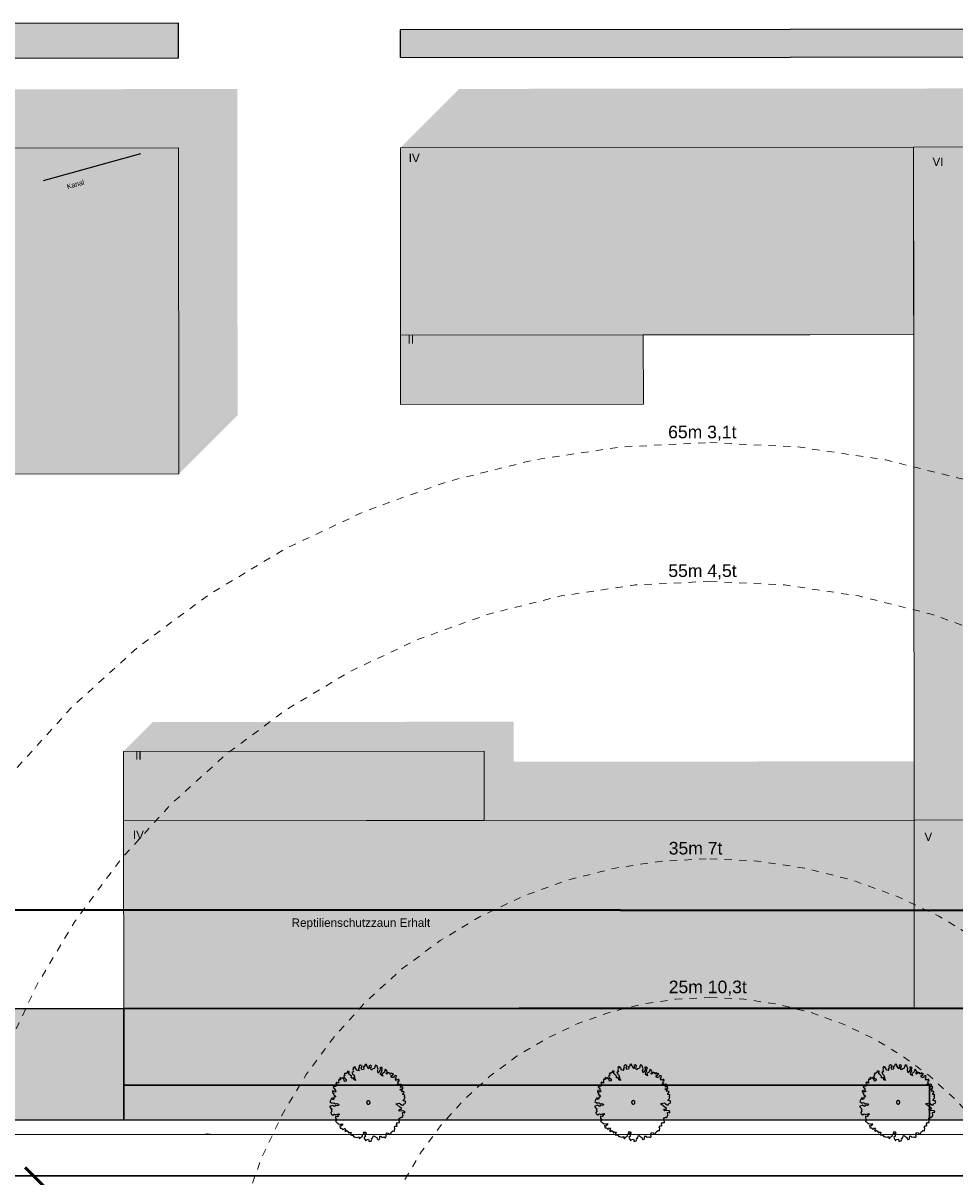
# Model space of a CAD drawing. Header units: metres. Extents: x -5203299 to 2078834, y 245743 to 5816291.
# Tile 235 of 256: x 366486 to 366553, y 5814224 to 5814307. Entities that reach past the tile are written whole.
import ezdxf

# ---------------------------------------------------------------- set-up
doc = ezdxf.new("R2010")
doc.units = ezdxf.units.M
doc.header["$LTSCALE"] = 0.5
doc.linetypes.add('Linienart-1', pattern=[2.116328, 1.058164, -1.058164])
doc.layers.get('0').update_dxf_attribs({"lineweight": 25})
for name, color, linetype, lineweight in [('01.01_Text-Beschriftung Geschosse', 7, 'Continuous', 25), ('02.00_Gebäude-Dachlinien Neubau etc', 7, 'Continuous', 9), ('02.02_Nutzung. Gebäude-Gewerbe Neubau', 7, 'Continuous', 9), ('02.02_Nutzung. Gebäude-Quartiersgarage. Nahversorger im EG', 7, 'Continuous', 9), ('2D-Schatten', 7, 'Continuous', 5), ('30 -39 Baustelle- Fläche', 7, 'Continuous', 15), ('99.02_Vermesserplan-Regenwasserleitung', 7, 'Continuous', 18), ('99.04_Erschließung_VP-S-Borde-Kantenstein', 7, 'Continuous', 25), ('Keine', 7, 'Continuous', 9)]:
    doc.layers.add(name, color=color, linetype=linetype, lineweight=lineweight)
for name, color, linetype, lineweight, true_color in [('70 -76 Bemaßung- 2 Allgemein', 7, 'Continuous', 5, 0x6666cc), ('99.04_Erschließung_VP-S-Farben-Fahrbahn-Betonsteinpflaster', 7, 'Continuous', 25, 0xbababa), ('99.04_Erschließung_VP-S-Farben-Gehweg-Betonsteinpflaster', 7, 'Continuous', 25, 0xffd6a8), ('99.04_Erschließung_VP-S-Farben-Mulde', 7, 'Continuous', 25, 0xa8ffff), ('99.04_Gleisplanung VP 02_23-EB-1236R-A-FAHRKANTE', 150, 'Continuous', 35, 0x007fff), ('S-Baum', 7, 'Continuous', 25, 0x4c994c)]:
    doc.layers.add(name, color=color, linetype=linetype, lineweight=lineweight, true_color=true_color)
doc.styles.add('Arial', font='arial.ttf')
doc.dimstyles.new('k+k_klein', dxfattribs={"dimtxt": 1.208264, "dimasz": 0.5302, "dimexe": 0.5, "dimexo": 1.5, "dimgap": 0.05, "dimtad": 1, "dimdec": 3, "dimtxsty": 'Arial', "dimblk": 'VW_SLASH-2', "dimblk1": 'VW_SLASH-2', "dimblk2": 'VW_SLASH-2', "dimcen": 0, "dimdle": 0.25, "dimadec": 3, "dimazin": 0, "dimtfac": 0.75, "dimtdec": 3, "dimtix": 1, "dimtmove": 0, "dimatfit": 0, "dimldrblk": 'VW_FILLEDARROW', "dimfxl": 1, "dimfxlon": 1, "dimfrac": 2, "dimtolj": 1, "dimarcsym": 0})

# ---------------------------------------------------------------- blocks, each defined once
blk = doc.blocks.new('Gruppe-397')
at = {"layer": 'S-Baum', "flags": 128}
blk.add_lwpolyline([(-60.005, 23.762), (-60.072, 23.764), (-60.151, 23.787), (-60.149, 23.835), (-60.059, 23.919), (-60.015, 24.034), (-60.062, 24.055), (-60.061, 24.103), (-60.022, 24.162), (-60.096, 24.223), (-60.176, 24.215), (-60.163, 24.254), (-60.092, 24.359), (-60.081, 24.427), (-60.168, 24.449), (-60.265, 24.424), (-60.205, 24.53), (-60.349, 24.543), (-60.357, 24.623), (-60.258, 24.639), (-60.181, 24.637), (-60.186, 24.744), (-60.166, 24.772), (-60.253, 24.795), (-60.333, 24.749), (-60.331, 24.826), (-60.249, 24.902), (-60.326, 24.964), (-60.406, 24.947), (-60.482, 24.949), (-60.582, 24.942), (-60.559, 25.012), (-60.479, 25.046), (-60.556, 25.119), (-60.485, 25.204), (-60.416, 25.23), (-60.472, 25.26), (-60.469, 25.328), (-60.559, 25.283), (-60.648, 25.238), (-60.716, 25.328), (-60.635, 25.365), (-60.702, 25.395), (-60.659, 25.482), (-60.637, 25.569), (-60.724, 25.591), (-60.805, 25.526), (-60.847, 25.448), (-60.935, 25.451), (-61.041, 25.495), (-60.961, 25.532), (-61.037, 25.613), (-60.918, 25.609), (-60.887, 25.685), (-60.827, 25.702), (-60.934, 25.737), (-61.004, 25.768), (-61.062, 25.71), (-61.122, 25.704), (-61.091, 25.779), (-61.187, 25.794), (-61.246, 25.796), (-61.288, 25.738), (-61.337, 25.691), (-61.395, 25.741), (-61.334, 25.799), (-61.292, 25.857), (-61.357, 25.955), (-61.441, 26.046), (-61.474, 26.007), (-61.499, 25.853), (-61.589, 25.776), (-61.679, 25.723), (-61.625, 25.554), (-61.777, 25.667), (-61.744, 25.813), (-61.672, 25.918), (-61.724, 26.047), (-61.646, 26.112), (-61.731, 26.183), (-61.819, 26.186), (-61.803, 26.069), (-61.827, 25.951), (-61.948, 25.78), (-62.002, 25.957), (-61.959, 26.055), (-62.031, 26.261), (-62.018, 26.309), (-62.136, 26.344), (-62.196, 26.238), (-62.22, 26.112), (-62.329, 26.076), (-62.431, 25.992), (-62.487, 26.093), (-62.43, 26.275), (-62.515, 26.357), (-62.616, 26.301), (-62.571, 26.203), (-62.623, 26.077), (-62.726, 26.225), (-62.791, 26.298), (-62.761, 26.365), (-62.827, 26.427), (-62.906, 26.35), (-62.92, 26.263), (-63.038, 26.207), (-62.953, 26.125), (-63.035, 26.032), (-63.132, 26.007), (-63.174, 26.161), (-63.178, 26.164), (-63.104, 26.258), (-63.228, 26.35), (-63.317, 26.316), (-63.332, 26.209), (-63.324, 26.121), (-63.396, 26.072), (-63.327, 26.022), (-63.381, 25.945), (-63.504, 25.98), (-63.559, 26.109), (-63.637, 26.14), (-63.595, 26.218), (-63.711, 26.21), (-63.764, 26.164), (-63.747, 26.065), (-63.77, 25.978), (-63.722, 25.88), (-63.775, 25.834), (-63.852, 25.825), (-63.799, 25.715), (-63.695, 25.616), (-63.649, 25.467), (-63.645, 25.34), (-63.569, 25.23), (-63.695, 25.282), (-63.729, 25.45), (-63.81, 25.393), (-63.924, 25.457), (-63.853, 25.522), (-63.985, 25.662), (-64.118, 25.746), (-64.017, 25.87), (-64.171, 25.923), (-64.194, 25.828), (-64.296, 25.732), (-64.351, 25.782), (-64.406, 25.677), (-64.337, 25.618), (-64.438, 25.562), (-64.383, 25.424), (-64.251, 25.321), (-64.264, 25.194), (-64.372, 25.178), (-64.399, 25.286), (-64.51, 25.448), (-64.572, 25.38), (-64.657, 25.442), (-64.706, 25.424), (-64.671, 25.295), (-64.73, 25.289), (-64.797, 25.319), (-64.799, 25.252), (-64.802, 25.172), (-64.843, 25.137), (-64.758, 25.066), (-64.886, 25.051), (-64.951, 25.121), (-65.003, 25.015), (-64.956, 24.974), (-64.949, 24.846), (-65.09, 24.792), (-65.076, 24.862), (-65.146, 24.881), (-65.188, 24.738), (-65.121, 24.697), (-65.037, 24.586), (-65.098, 24.54), (-65.012, 24.486), (-65.023, 24.41), (-65.142, 24.414), (-65.186, 24.523), (-65.248, 24.466), (-65.239, 24.378), (-65.154, 24.316), (-65.185, 24.229), (-65.1, 24.158), (-65.016, 24.048), (-65.043, 24.06), (-65.144, 24.033), (-65.148, 23.897), (-65.229, 23.86), (-65.207, 23.927), (-65.273, 23.977), (-65.313, 23.951), (-65.438, 23.711), (-65.313, 23.62), (-65.178, 23.604), (-65.118, 23.633), (-65.064, 23.552), (-64.944, 23.576), (-64.849, 23.536), (-64.792, 23.463), (-64.901, 23.419), (-65.016, 23.451), (-65.099, 23.358), (-65.157, 23.399), (-65.243, 23.442), (-65.45, 23.358), (-65.357, 23.259), (-65.272, 23.177), (-65.331, 23.111), (-65.276, 23.041), (-65.357, 22.928), (-65.332, 22.828), (-65.218, 22.745), (-65.108, 22.82), (-65.003, 22.769), (-64.882, 22.813), (-64.794, 22.838), (-64.747, 22.78), (-64.885, 22.717), (-64.828, 22.655), (-64.9, 22.627), (-65.024, 22.651), (-65.028, 22.515), (-64.937, 22.376), (-65.035, 22.3), (-64.95, 22.238), (-64.875, 22.199), (-64.838, 22.098), (-64.778, 22.125), (-64.652, 22.103), (-64.584, 22.09), (-64.555, 22.117), (-64.489, 22.058), (-64.64, 21.944), (-64.726, 21.987), (-64.681, 21.81), (-64.565, 21.806), (-64.52, 21.717), (-64.412, 21.742), (-64.378, 21.808), (-64.294, 21.718), (-64.365, 21.624), (-64.365, 21.613), (-64.291, 21.554), (-64.22, 21.628), (-64.104, 21.547), (-64.118, 21.488), (-64.06, 21.438), (-64.03, 21.494), (-63.902, 21.501), (-63.956, 21.316), (-63.86, 21.313), (-63.761, 21.309), (-63.744, 21.252), (-63.706, 21.191), (-63.658, 21.178), (-63.504, 21.145), (-63.485, 21.116), (-63.464, 21.135), (-63.355, 21.188), (-63.331, 21.08), (-63.293, 21.03), (-63.23, 21.136), (-63.079, 21.23), (-63.076, 21.326), (-62.964, 21.449), (-63.033, 21.519), (-62.874, 21.514), (-62.8, 21.444), (-62.939, 21.349), (-62.881, 21.311), (-62.885, 21.192), (-62.974, 21.155), (-62.96, 21.059), (-62.922, 21.018), (-62.847, 20.888), (-62.785, 20.973), (-62.64, 21.008), (-62.606, 20.84), (-62.449, 20.866), (-62.405, 20.992), (-62.423, 21.06), (-62.334, 21.097), (-62.309, 21.24), (-62.24, 21.258), (-62.182, 21.216), (-62.05, 21.124), (-62.022, 21.027), (-61.956, 20.965), (-61.876, 20.994), (-61.845, 21.08), (-61.831, 21.235), (-61.752, 21.221), (-61.667, 21.131), (-61.53, 21.177), (-61.433, 21.114), (-61.371, 21.2), (-61.385, 21.367), (-61.344, 21.473), (-61.226, 21.45), (-61.153, 21.348), (-61.052, 21.404), (-60.98, 21.549), (-60.87, 21.613), (-60.772, 21.59), (-60.745, 21.804), (-60.784, 21.814), (-60.751, 21.96), (-60.691, 21.958), (-60.615, 21.947), (-60.594, 21.974), (-60.594, 21.983), (-60.627, 22.091), (-60.555, 22.208), (-60.519, 22.195), (-60.42, 22.203), (-60.418, 22.262), (-60.462, 22.36), (-60.448, 22.535), (-60.417, 22.534), (-60.347, 22.58), (-60.3, 22.57), (-60.22, 22.595), (-60.159, 22.72), (-60.2, 22.909), (-60.091, 22.953), (-60.034, 22.903), (-60.031, 22.991), (-60.097, 23.032), (-60.275, 23.058), (-60.411, 23.032), (-60.457, 23.093), (-60.416, 23.151), (-60.279, 23.166), (-60.268, 23.242), (-60.39, 23.314), (-60.619, 23.5), (-60.676, 23.57), (-60.411, 23.617), (-60.335, 23.538), (-60.229, 23.475), (-60.113, 23.483), (-60.12, 23.54), (-60.12, 23.54), (-60.002, 23.584), (-59.951, 23.681)], close=True, dxfattribs=at)
at = {"layer": 'S-Baum'}
blk.add_rational_spline([(-62.693, 23.531), (-62.931, 23.595), (-62.867, 23.833), (-62.63, 23.769), (-62.392, 23.705), (-62.455, 23.467), (-62.693, 23.531)], [1, 0.333333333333, 0.333333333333, 1, 0.333333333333, 0.333333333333, 1], degree=3, knots=[0, 0, 0, 0, 0.5, 0.5, 0.5, 1, 1, 1, 1], dxfattribs=at)
blk = doc.blocks.new('Gruppe-398')
at = {"layer": 'S-Baum', "flags": 128}
blk.add_lwpolyline([(-79.105, 23.746), (-79.172, 23.748), (-79.251, 23.771), (-79.249, 23.819), (-79.159, 23.903), (-79.115, 24.018), (-79.162, 24.039), (-79.161, 24.087), (-79.122, 24.145), (-79.196, 24.207), (-79.276, 24.199), (-79.263, 24.238), (-79.192, 24.343), (-79.181, 24.411), (-79.268, 24.433), (-79.365, 24.408), (-79.305, 24.514), (-79.449, 24.527), (-79.457, 24.607), (-79.358, 24.623), (-79.281, 24.621), (-79.286, 24.728), (-79.266, 24.756), (-79.353, 24.779), (-79.433, 24.733), (-79.431, 24.809), (-79.349, 24.886), (-79.426, 24.948), (-79.506, 24.931), (-79.582, 24.933), (-79.682, 24.926), (-79.659, 24.995), (-79.579, 25.03), (-79.656, 25.103), (-79.585, 25.188), (-79.516, 25.214), (-79.572, 25.244), (-79.569, 25.312), (-79.659, 25.267), (-79.748, 25.222), (-79.816, 25.312), (-79.735, 25.349), (-79.802, 25.379), (-79.759, 25.466), (-79.737, 25.553), (-79.824, 25.575), (-79.905, 25.51), (-79.947, 25.432), (-80.035, 25.435), (-80.141, 25.479), (-80.061, 25.516), (-80.137, 25.597), (-80.018, 25.593), (-79.987, 25.669), (-79.927, 25.686), (-80.034, 25.721), (-80.104, 25.752), (-80.162, 25.694), (-80.222, 25.688), (-80.191, 25.763), (-80.287, 25.778), (-80.346, 25.78), (-80.388, 25.722), (-80.437, 25.675), (-80.495, 25.725), (-80.434, 25.783), (-80.392, 25.841), (-80.457, 25.939), (-80.541, 26.03), (-80.574, 25.991), (-80.599, 25.836), (-80.689, 25.76), (-80.779, 25.707), (-80.725, 25.538), (-80.877, 25.651), (-80.844, 25.797), (-80.772, 25.902), (-80.824, 26.031), (-80.746, 26.096), (-80.831, 26.167), (-80.919, 26.17), (-80.903, 26.053), (-80.927, 25.935), (-81.048, 25.764), (-81.102, 25.941), (-81.059, 26.039), (-81.131, 26.245), (-81.118, 26.293), (-81.236, 26.328), (-81.296, 26.222), (-81.32, 26.096), (-81.429, 26.06), (-81.531, 25.976), (-81.587, 26.077), (-81.53, 26.258), (-81.615, 26.341), (-81.716, 26.285), (-81.671, 26.187), (-81.723, 26.061), (-81.826, 26.209), (-81.891, 26.282), (-81.861, 26.349), (-81.927, 26.411), (-82.006, 26.334), (-82.02, 26.247), (-82.138, 26.191), (-82.053, 26.109), (-82.135, 26.016), (-82.232, 25.991), (-82.274, 26.145), (-82.278, 26.148), (-82.204, 26.242), (-82.328, 26.334), (-82.417, 26.3), (-82.432, 26.193), (-82.424, 26.105), (-82.496, 26.056), (-82.427, 26.006), (-82.481, 25.929), (-82.604, 25.964), (-82.659, 26.093), (-82.737, 26.124), (-82.695, 26.202), (-82.811, 26.194), (-82.864, 26.148), (-82.847, 26.049), (-82.87, 25.962), (-82.822, 25.864), (-82.875, 25.817), (-82.952, 25.809), (-82.899, 25.699), (-82.795, 25.6), (-82.749, 25.451), (-82.745, 25.324), (-82.669, 25.214), (-82.795, 25.266), (-82.829, 25.434), (-82.91, 25.377), (-83.024, 25.441), (-82.953, 25.506), (-83.085, 25.646), (-83.218, 25.73), (-83.117, 25.854), (-83.271, 25.907), (-83.294, 25.812), (-83.396, 25.716), (-83.451, 25.766), (-83.506, 25.661), (-83.437, 25.602), (-83.538, 25.546), (-83.483, 25.408), (-83.351, 25.305), (-83.364, 25.178), (-83.472, 25.162), (-83.499, 25.27), (-83.61, 25.432), (-83.672, 25.364), (-83.757, 25.426), (-83.806, 25.408), (-83.771, 25.279), (-83.83, 25.273), (-83.897, 25.303), (-83.899, 25.235), (-83.902, 25.156), (-83.943, 25.121), (-83.858, 25.05), (-83.986, 25.035), (-84.051, 25.105), (-84.103, 24.999), (-84.056, 24.958), (-84.049, 24.83), (-84.19, 24.776), (-84.176, 24.846), (-84.246, 24.865), (-84.288, 24.722), (-84.221, 24.681), (-84.137, 24.57), (-84.198, 24.524), (-84.112, 24.47), (-84.123, 24.394), (-84.242, 24.398), (-84.286, 24.507), (-84.348, 24.45), (-84.339, 24.362), (-84.254, 24.3), (-84.285, 24.213), (-84.2, 24.142), (-84.116, 24.032), (-84.143, 24.044), (-84.244, 24.016), (-84.248, 23.881), (-84.329, 23.844), (-84.307, 23.911), (-84.373, 23.961), (-84.413, 23.935), (-84.538, 23.695), (-84.413, 23.604), (-84.278, 23.588), (-84.218, 23.617), (-84.164, 23.536), (-84.044, 23.56), (-83.949, 23.52), (-83.892, 23.447), (-84.001, 23.403), (-84.116, 23.435), (-84.199, 23.342), (-84.257, 23.383), (-84.343, 23.426), (-84.55, 23.342), (-84.457, 23.243), (-84.372, 23.161), (-84.431, 23.095), (-84.376, 23.025), (-84.457, 22.912), (-84.432, 22.812), (-84.318, 22.729), (-84.208, 22.804), (-84.103, 22.753), (-83.982, 22.797), (-83.894, 22.822), (-83.847, 22.764), (-83.985, 22.701), (-83.928, 22.639), (-84, 22.611), (-84.124, 22.635), (-84.128, 22.499), (-84.037, 22.36), (-84.135, 22.284), (-84.05, 22.222), (-83.975, 22.183), (-83.938, 22.082), (-83.878, 22.109), (-83.752, 22.087), (-83.684, 22.074), (-83.655, 22.101), (-83.589, 22.042), (-83.74, 21.928), (-83.826, 21.971), (-83.781, 21.794), (-83.665, 21.79), (-83.62, 21.701), (-83.512, 21.726), (-83.478, 21.792), (-83.394, 21.702), (-83.465, 21.608), (-83.465, 21.597), (-83.391, 21.538), (-83.32, 21.612), (-83.204, 21.531), (-83.218, 21.472), (-83.16, 21.422), (-83.13, 21.478), (-83.002, 21.485), (-83.056, 21.3), (-82.96, 21.297), (-82.861, 21.293), (-82.844, 21.236), (-82.806, 21.175), (-82.758, 21.162), (-82.604, 21.129), (-82.585, 21.1), (-82.564, 21.119), (-82.455, 21.172), (-82.431, 21.064), (-82.393, 21.014), (-82.33, 21.12), (-82.179, 21.214), (-82.176, 21.31), (-82.064, 21.433), (-82.133, 21.503), (-81.974, 21.498), (-81.9, 21.428), (-82.039, 21.333), (-81.981, 21.294), (-81.985, 21.176), (-82.074, 21.139), (-82.06, 21.043), (-82.022, 21.002), (-81.947, 20.872), (-81.885, 20.957), (-81.74, 20.992), (-81.706, 20.824), (-81.549, 20.85), (-81.505, 20.976), (-81.523, 21.044), (-81.434, 21.081), (-81.409, 21.224), (-81.34, 21.242), (-81.282, 21.2), (-81.15, 21.108), (-81.122, 21.011), (-81.056, 20.949), (-80.976, 20.977), (-80.945, 21.064), (-80.931, 21.219), (-80.852, 21.205), (-80.767, 21.115), (-80.63, 21.161), (-80.533, 21.098), (-80.471, 21.184), (-80.485, 21.351), (-80.444, 21.457), (-80.326, 21.434), (-80.253, 21.332), (-80.152, 21.388), (-80.08, 21.533), (-79.97, 21.597), (-79.872, 21.574), (-79.845, 21.788), (-79.884, 21.798), (-79.851, 21.944), (-79.791, 21.942), (-79.715, 21.931), (-79.694, 21.958), (-79.694, 21.967), (-79.727, 22.075), (-79.655, 22.192), (-79.619, 22.179), (-79.52, 22.187), (-79.518, 22.246), (-79.562, 22.344), (-79.548, 22.519), (-79.517, 22.518), (-79.447, 22.564), (-79.4, 22.554), (-79.32, 22.579), (-79.259, 22.704), (-79.3, 22.893), (-79.191, 22.937), (-79.134, 22.887), (-79.131, 22.975), (-79.197, 23.016), (-79.375, 23.042), (-79.511, 23.016), (-79.557, 23.077), (-79.516, 23.135), (-79.379, 23.15), (-79.368, 23.226), (-79.49, 23.298), (-79.719, 23.484), (-79.776, 23.554), (-79.511, 23.601), (-79.435, 23.522), (-79.329, 23.459), (-79.213, 23.467), (-79.22, 23.524), (-79.22, 23.524), (-79.102, 23.568), (-79.051, 23.665)], close=True, dxfattribs=at)
at = {"layer": 'S-Baum'}
blk.add_rational_spline([(-81.793, 23.515), (-82.031, 23.579), (-81.967, 23.817), (-81.729, 23.753), (-81.492, 23.689), (-81.555, 23.451), (-81.793, 23.515)], [1, 0.333333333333, 0.333333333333, 1, 0.333333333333, 0.333333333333, 1], degree=3, knots=[0, 0, 0, 0, 0.5, 0.5, 0.5, 1, 1, 1, 1], dxfattribs=at)
blk = doc.blocks.new('Gruppe-404')
at = {"layer": 'S-Baum', "flags": 128}
blk.add_lwpolyline([(-40.905, 23.762), (-40.972, 23.764), (-41.051, 23.787), (-41.049, 23.835), (-40.959, 23.919), (-40.915, 24.034), (-40.962, 24.055), (-40.961, 24.103), (-40.922, 24.162), (-40.996, 24.223), (-41.076, 24.215), (-41.063, 24.254), (-40.992, 24.359), (-40.981, 24.427), (-41.068, 24.449), (-41.165, 24.424), (-41.105, 24.53), (-41.249, 24.543), (-41.257, 24.623), (-41.158, 24.639), (-41.081, 24.637), (-41.086, 24.744), (-41.066, 24.772), (-41.153, 24.795), (-41.233, 24.749), (-41.231, 24.826), (-41.149, 24.902), (-41.226, 24.964), (-41.306, 24.947), (-41.382, 24.949), (-41.482, 24.942), (-41.459, 25.012), (-41.379, 25.046), (-41.456, 25.119), (-41.385, 25.204), (-41.316, 25.23), (-41.372, 25.26), (-41.369, 25.328), (-41.459, 25.283), (-41.548, 25.238), (-41.616, 25.328), (-41.535, 25.365), (-41.602, 25.395), (-41.559, 25.482), (-41.537, 25.569), (-41.624, 25.591), (-41.705, 25.526), (-41.747, 25.448), (-41.835, 25.451), (-41.941, 25.495), (-41.861, 25.532), (-41.937, 25.613), (-41.818, 25.609), (-41.787, 25.685), (-41.727, 25.702), (-41.834, 25.737), (-41.904, 25.768), (-41.962, 25.71), (-42.022, 25.704), (-41.991, 25.779), (-42.087, 25.794), (-42.146, 25.796), (-42.188, 25.738), (-42.237, 25.691), (-42.295, 25.741), (-42.234, 25.799), (-42.192, 25.857), (-42.257, 25.955), (-42.341, 26.046), (-42.374, 26.007), (-42.399, 25.853), (-42.489, 25.776), (-42.579, 25.723), (-42.525, 25.554), (-42.677, 25.667), (-42.644, 25.813), (-42.572, 25.918), (-42.624, 26.047), (-42.546, 26.112), (-42.631, 26.183), (-42.719, 26.186), (-42.703, 26.069), (-42.727, 25.951), (-42.848, 25.78), (-42.902, 25.957), (-42.859, 26.055), (-42.931, 26.261), (-42.918, 26.309), (-43.036, 26.344), (-43.096, 26.238), (-43.12, 26.112), (-43.229, 26.076), (-43.331, 25.992), (-43.387, 26.093), (-43.33, 26.274), (-43.415, 26.357), (-43.516, 26.301), (-43.471, 26.203), (-43.523, 26.077), (-43.626, 26.225), (-43.691, 26.298), (-43.661, 26.365), (-43.727, 26.427), (-43.806, 26.35), (-43.82, 26.263), (-43.938, 26.207), (-43.853, 26.125), (-43.935, 26.032), (-44.032, 26.007), (-44.074, 26.161), (-44.078, 26.164), (-44.004, 26.258), (-44.128, 26.35), (-44.217, 26.316), (-44.232, 26.209), (-44.224, 26.121), (-44.296, 26.072), (-44.227, 26.022), (-44.281, 25.945), (-44.404, 25.98), (-44.459, 26.109), (-44.537, 26.14), (-44.495, 26.218), (-44.611, 26.21), (-44.664, 26.164), (-44.647, 26.065), (-44.67, 25.978), (-44.622, 25.88), (-44.675, 25.834), (-44.752, 25.825), (-44.699, 25.715), (-44.595, 25.616), (-44.549, 25.467), (-44.545, 25.34), (-44.469, 25.23), (-44.595, 25.282), (-44.629, 25.45), (-44.71, 25.393), (-44.824, 25.457), (-44.753, 25.522), (-44.885, 25.662), (-45.018, 25.746), (-44.917, 25.87), (-45.071, 25.923), (-45.094, 25.828), (-45.196, 25.732), (-45.251, 25.782), (-45.306, 25.677), (-45.237, 25.618), (-45.338, 25.562), (-45.283, 25.424), (-45.151, 25.321), (-45.164, 25.194), (-45.272, 25.178), (-45.299, 25.286), (-45.41, 25.448), (-45.472, 25.38), (-45.557, 25.442), (-45.606, 25.424), (-45.571, 25.295), (-45.63, 25.289), (-45.697, 25.319), (-45.699, 25.252), (-45.702, 25.172), (-45.743, 25.137), (-45.658, 25.066), (-45.786, 25.051), (-45.851, 25.121), (-45.903, 25.015), (-45.856, 24.974), (-45.849, 24.846), (-45.99, 24.792), (-45.976, 24.862), (-46.046, 24.881), (-46.088, 24.738), (-46.021, 24.697), (-45.937, 24.586), (-45.998, 24.54), (-45.912, 24.486), (-45.923, 24.41), (-46.042, 24.414), (-46.086, 24.523), (-46.148, 24.466), (-46.139, 24.378), (-46.054, 24.316), (-46.085, 24.229), (-46, 24.158), (-45.916, 24.048), (-45.943, 24.06), (-46.044, 24.033), (-46.048, 23.897), (-46.129, 23.86), (-46.107, 23.927), (-46.173, 23.977), (-46.213, 23.951), (-46.338, 23.711), (-46.213, 23.62), (-46.078, 23.604), (-46.018, 23.633), (-45.964, 23.552), (-45.844, 23.576), (-45.749, 23.536), (-45.692, 23.463), (-45.801, 23.419), (-45.916, 23.451), (-45.999, 23.358), (-46.057, 23.399), (-46.143, 23.442), (-46.35, 23.358), (-46.257, 23.259), (-46.172, 23.177), (-46.231, 23.111), (-46.176, 23.041), (-46.257, 22.928), (-46.232, 22.828), (-46.118, 22.745), (-46.008, 22.82), (-45.903, 22.769), (-45.782, 22.813), (-45.694, 22.838), (-45.647, 22.78), (-45.785, 22.717), (-45.728, 22.655), (-45.8, 22.627), (-45.924, 22.651), (-45.928, 22.515), (-45.837, 22.376), (-45.935, 22.3), (-45.85, 22.238), (-45.775, 22.199), (-45.738, 22.098), (-45.678, 22.125), (-45.552, 22.103), (-45.484, 22.09), (-45.455, 22.117), (-45.389, 22.058), (-45.54, 21.944), (-45.626, 21.987), (-45.581, 21.81), (-45.465, 21.806), (-45.42, 21.717), (-45.312, 21.742), (-45.278, 21.808), (-45.194, 21.718), (-45.265, 21.624), (-45.265, 21.613), (-45.191, 21.554), (-45.12, 21.628), (-45.004, 21.547), (-45.018, 21.488), (-44.96, 21.438), (-44.93, 21.494), (-44.802, 21.501), (-44.856, 21.316), (-44.76, 21.313), (-44.661, 21.309), (-44.644, 21.252), (-44.606, 21.191), (-44.558, 21.178), (-44.404, 21.145), (-44.385, 21.116), (-44.364, 21.135), (-44.255, 21.188), (-44.231, 21.08), (-44.193, 21.03), (-44.13, 21.136), (-43.979, 21.23), (-43.976, 21.326), (-43.864, 21.449), (-43.933, 21.519), (-43.774, 21.514), (-43.7, 21.444), (-43.839, 21.349), (-43.781, 21.311), (-43.785, 21.192), (-43.874, 21.155), (-43.86, 21.059), (-43.822, 21.018), (-43.747, 20.888), (-43.685, 20.973), (-43.54, 21.008), (-43.506, 20.84), (-43.349, 20.866), (-43.305, 20.992), (-43.323, 21.06), (-43.234, 21.097), (-43.209, 21.24), (-43.14, 21.258), (-43.082, 21.216), (-42.95, 21.124), (-42.922, 21.027), (-42.856, 20.965), (-42.776, 20.994), (-42.745, 21.08), (-42.731, 21.235), (-42.652, 21.221), (-42.567, 21.131), (-42.43, 21.177), (-42.333, 21.114), (-42.271, 21.2), (-42.285, 21.367), (-42.244, 21.473), (-42.126, 21.45), (-42.053, 21.348), (-41.952, 21.404), (-41.88, 21.549), (-41.77, 21.613), (-41.672, 21.59), (-41.645, 21.804), (-41.684, 21.814), (-41.651, 21.96), (-41.591, 21.958), (-41.515, 21.947), (-41.494, 21.974), (-41.494, 21.983), (-41.527, 22.091), (-41.455, 22.208), (-41.419, 22.195), (-41.32, 22.203), (-41.318, 22.262), (-41.362, 22.36), (-41.348, 22.535), (-41.317, 22.534), (-41.247, 22.58), (-41.2, 22.57), (-41.12, 22.595), (-41.059, 22.72), (-41.1, 22.909), (-40.991, 22.953), (-40.934, 22.903), (-40.931, 22.991), (-40.997, 23.032), (-41.175, 23.058), (-41.311, 23.032), (-41.357, 23.093), (-41.316, 23.151), (-41.179, 23.166), (-41.168, 23.242), (-41.29, 23.314), (-41.519, 23.5), (-41.576, 23.57), (-41.311, 23.617), (-41.235, 23.538), (-41.129, 23.475), (-41.013, 23.483), (-41.02, 23.54), (-41.02, 23.54), (-40.902, 23.584), (-40.851, 23.681)], close=True, dxfattribs=at)
at = {"layer": 'S-Baum'}
blk.add_rational_spline([(-43.593, 23.531), (-43.831, 23.595), (-43.767, 23.833), (-43.53, 23.769), (-43.292, 23.705), (-43.355, 23.467), (-43.593, 23.531)], [1, 0.333333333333, 0.333333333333, 1, 0.333333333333, 0.333333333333, 1], degree=3, knots=[0, 0, 0, 0, 0.5, 0.5, 0.5, 1, 1, 1, 1], dxfattribs=at)
blk = doc.blocks.new('_23-07-06_Massenplan_TB_Weiterführende Schule (3D)')
at = {"layer": '02.02_Nutzung. Gebäude-Gewerbe Neubau', "linetype": 'Continuous', "lineweight": 0}
for points in [[(-137.44, 78.91), (-108.94, 78.934), (-108.932, 68.934), (-95.432, 68.945), (-95.452, 92.445), (-171.451, 92.381), (-171.44, 78.881)], [(-79.44, 78.958), (-61.94, 78.973), (-49.94, 78.983), (-42.44, 78.99), (-42.452, 92.49), (-79.452, 92.458)], [(-79.436, 73.958), (-79.44, 78.958), (-61.94, 78.973), (-61.936, 73.973)], [(-99.415, 48.942), (-99.411, 43.942), (-81.911, 43.956), (-73.411, 43.964), (-73.415, 48.964)], [(-42.399, 30.49), (-42.411, 43.99), (-73.411, 43.964), (-99.411, 43.942), (-99.399, 30.442)], [(-25.411, 44.004), (-42.411, 43.99), (-42.399, 30.49), (-25.4, 30.504)]]:
    blk.add_hatch(color=9, dxfattribs=at).paths.add_polyline_path(points)
at = {"layer": '02.02_Nutzung. Gebäude-Quartiersgarage. Nahversorger im EG', "linetype": 'Continuous', "lineweight": 0, "true_color": 0xbfbfbf}
blk.add_hatch(color=9, dxfattribs=at).paths.add_polyline_path([(-42.411, 43.99), (-42.452, 92.49), (-8.452, 92.518), (-8.411, 44.018)])
at = {"layer": '2D-Schatten', "linetype": 'Continuous', "lineweight": 0, "transparency": 33554457}
for points in [[(-25.411, 44.004), (-19.048, 50.368), (5.084, 50.368), (5.048, 92.529), (-38.205, 92.493), (-38.205, 92.48), (-42.452, 92.48), (-42.452, 92.49), (-79.452, 92.458), (-75.209, 96.701), (-38.209, 96.732), (-36.088, 98.853), (11.412, 98.893), (11.448, 56.752), (17.817, 56.757), (17.833, 38.257), (5.105, 25.529), (5.089, 44.029)], [(-95.432, 68.945), (-95.452, 92.445), (-207.451, 92.351), (-203.209, 96.594), (-91.209, 96.688), (-91.189, 73.188)], [(-97.289, 46.063), (-73.413, 46.063), (-73.415, 48.964), (-99.415, 48.942), (-97.294, 51.063), (-71.294, 51.085), (-71.291, 48.204), (-42.421, 48.229), (-42.421, 43.99), (-73.411, 43.964), (-99.411, 43.942)]]:
    blk.add_hatch(color=7, dxfattribs=at).paths.add_polyline_path(points)
at = {"layer": '99.04_Erschließung_VP-S-Farben-Fahrbahn-Betonsteinpflaster', "linetype": 'Continuous', "lineweight": 0, "true_color": 0xbababa}
blk.add_hatch(color=9, dxfattribs=at).paths.add_polyline_path([(-111.387, 22.4), (-99.387, 22.4), (-99.387, 30.4), (-111.387, 30.4)])
at = {"layer": '99.04_Erschließung_VP-S-Farben-Gehweg-Betonsteinpflaster', "linetype": 'Continuous', "lineweight": 0, "true_color": 0xffd6a8}
blk.add_hatch(color=41, dxfattribs=at).paths.add_polyline_path([(-99.387, 24.9), (-41.304, 24.9), (-41.304, 22.4), (-4.344, 22.4), (-4.344, 25.4), (-25.4, 25.4), (-25.4, 30.4), (-99.387, 30.4)])
at = {"layer": '99.04_Erschließung_VP-S-Farben-Mulde', "linetype": 'Continuous', "lineweight": 0, "true_color": 0xa8ffff}
for points in [[(-95.441, 98.945), (-95.443, 101.445), (-212.459, 101.347), (-212.457, 98.847)], [(4.893, 99.029), (4.891, 101.029), (-79.459, 100.958), (-79.457, 98.958)], [(-99.387, 24.9), (-99.387, 22.4), (-41.304, 22.4), (-41.304, 24.9)]]:
    blk.add_hatch(color=131, dxfattribs=at).paths.add_polyline_path(points)
at = {"layer": '02.00_Gebäude-Dachlinien Neubau etc'}
for p, q in [((-61.94, 78.973), (-79.44, 78.958)), ((-99.411, 43.942), (-73.411, 43.964))]:
    blk.add_line(p, q, dxfattribs=at)
at = {"layer": '02.00_Gebäude-Dachlinien Neubau etc', "linetype": 'Continuous'}
blk.add_line((-42.411, 43.99), (-42.399, 30.49), dxfattribs=at)
at = {"layer": '02.02_Nutzung. Gebäude-Gewerbe Neubau', "flags": 128}
for points in [[(-137.44, 78.91), (-108.94, 78.934), (-108.932, 68.934), (-95.432, 68.945), (-95.452, 92.445), (-171.451, 92.381), (-171.44, 78.881)], [(-79.44, 78.958), (-61.94, 78.973), (-49.94, 78.983), (-42.44, 78.99), (-42.452, 92.49), (-79.452, 92.458)], [(-79.436, 73.958), (-79.44, 78.958), (-61.94, 78.973), (-61.936, 73.973)], [(-99.415, 48.942), (-99.411, 43.942), (-81.911, 43.956), (-73.411, 43.964), (-73.415, 48.964)], [(-42.399, 30.49), (-42.411, 43.99), (-73.411, 43.964), (-99.411, 43.942), (-99.399, 30.442)], [(-25.411, 44.004), (-42.411, 43.99), (-42.399, 30.49), (-25.4, 30.504)]]:
    blk.add_lwpolyline(points, close=True, dxfattribs=at)
at = {"layer": '02.02_Nutzung. Gebäude-Quartiersgarage. Nahversorger im EG', "flags": 128}
blk.add_lwpolyline([(-42.411, 43.99), (-42.452, 92.49), (-8.452, 92.518), (-8.411, 44.018)], close=True, dxfattribs=at)
at = {"layer": '99.02_Vermesserplan-Regenwasserleitung', "color": 7, "linetype": 'Continuous', "lineweight": 25}
blk.add_line((-105.174, 90.104), (-98.164, 92.056), dxfattribs=at)
at = {"layer": '99.04_Erschließung_VP-S-Borde-Kantenstein', "lineweight": 9}
for p, q in [((-25.4, 30.4), (-132.045, 30.4)), ((-41.304, 24.9), (-99.387, 24.9)), ((-99.387, 22.4), (-99.387, 24.9)), ((-41.304, 24.9), (-41.304, 22.4))]:
    blk.add_line(p, q, dxfattribs=at)
at = {"layer": '99.04_Erschließung_VP-S-Farben-Fahrbahn-Betonsteinpflaster', "flags": 128}
blk.add_lwpolyline([(-111.387, 22.4), (-99.387, 22.4), (-99.387, 30.4), (-111.387, 30.4)], close=True, dxfattribs=at)
at = {"layer": '99.04_Erschließung_VP-S-Farben-Gehweg-Betonsteinpflaster', "flags": 128}
blk.add_lwpolyline([(-99.387, 24.9), (-41.304, 24.9), (-41.304, 22.4), (-4.344, 22.4), (-4.344, 25.4), (-25.4, 25.4), (-25.4, 30.4), (-99.387, 30.4)], close=True, dxfattribs=at)
at = {"layer": '99.04_Erschließung_VP-S-Farben-Mulde', "flags": 128}
for points in [[(-95.441, 98.945), (-95.443, 101.445), (-212.459, 101.347), (-212.457, 98.847)], [(4.893, 99.029), (4.891, 101.029), (-79.459, 100.958), (-79.457, 98.958)], [(-99.387, 24.9), (-99.387, 22.4), (-41.304, 22.4), (-41.304, 24.9)]]:
    blk.add_lwpolyline(points, close=True, dxfattribs=at)
at = {"layer": '99.04_Gleisplanung VP 02_23-EB-1236R-A-FAHRKANTE', "flags": 128}
blk.add_lwpolyline([(563.016, 18.313), (-195.633, 18.362), (-195.633, 18.362, -0.005965), (-243.325, 18.934), (-544.406, 26.139)], format="xyb", dxfattribs=at)
at = {"layer": 'S-Baum'}
for name in ['Gruppe-398', 'Gruppe-397', 'Gruppe-404']:
    blk.add_blockref(name, (0, 0), dxfattribs=at)
at = {"layer": '01.01_Text-Beschriftung Geschosse', "color": 7, "char_height": 0.6041, "attachment_point": 1, "rotation": 0.0481, "line_spacing_factor": 4, "style": 'Arial'}
for s, insert, width in [('IV', (-78.853, 92.028), 6.1845), ('VI ', (-41.089, 91.753), 4.7985), ('II', (-78.93, 78.948), 2.73), ('II', (-98.574, 48.955), 2.73), ('IV', (-98.736, 43.239), 6.1845), ('V ', (-41.671, 43.097), 4.7985)]:
    blk.add_mtext(s, dxfattribs=dict(at, insert=insert, width=width))
at = {"layer": '99.02_Vermesserplan-Regenwasserleitung', "color": 7, "insert": (-103.544, 89.825), "char_height": 0.36, "attachment_point": 1, "rotation": 15.36007, "line_spacing_factor": 0.251004, "style": 'Arial'}
blk.add_mtext('Kanal', dxfattribs=at)
blk = doc.blocks.new('Gruppe-12144')
at = {"layer": '30 -39 Baustelle- Fläche', "color": 252, "linetype": 'Linienart-1', "lineweight": 18, "true_color": 0x888888, "flags": 128}
for points in [[(-57.141, 71.208), (-50.77, 70.895), (-44.46, 69.959), (-38.272, 68.409), (-32.267, 66.26), (-26.5, 63.533), (-21.029, 60.253), (-15.905, 56.454), (-11.179, 52.17), (-6.895, 47.444), (-3.095, 42.32), (0.184, 36.849), (2.911, 31.082), (5.06, 25.076), (6.61, 18.889), (7.546, 12.579), (7.859, 6.208), (7.546, -0.163), (6.61, -6.473), (5.06, -12.661), (2.911, -18.666), (0.184, -24.433), (-3.095, -29.904), (-6.895, -35.028), (-11.179, -39.754), (-15.905, -44.038), (-21.029, -47.838), (-26.5, -51.117), (-32.267, -53.844), (-38.272, -55.993), (-44.46, -57.543), (-50.77, -58.479), (-57.141, -58.792), (-63.512, -58.479), (-69.822, -57.543), (-76.01, -55.993), (-82.015, -53.844), (-87.782, -51.117), (-93.253, -47.838), (-98.377, -44.038), (-103.103, -39.754), (-107.387, -35.028), (-111.187, -29.904), (-114.466, -24.433), (-117.193, -18.666), (-119.342, -12.661), (-120.892, -6.473), (-121.828, -0.163), (-122.141, 6.208), (-121.828, 12.579), (-120.892, 18.889), (-119.342, 25.076), (-117.193, 31.082), (-114.466, 36.849), (-111.187, 42.32), (-107.387, 47.444), (-103.103, 52.17), (-98.377, 56.454), (-93.253, 60.253), (-87.782, 63.533), (-82.015, 66.26), (-76.01, 68.409), (-69.822, 69.959), (-63.512, 70.895)], [(-57.141, 61.208), (-51.75, 60.943), (-46.411, 60.151), (-41.175, 58.84), (-36.093, 57.021), (-31.214, 54.714), (-26.585, 51.939), (-22.249, 48.724), (-18.25, 45.099), (-14.625, 41.1), (-11.41, 36.764), (-8.635, 32.135), (-6.328, 27.256), (-4.509, 22.174), (-3.198, 16.938), (-2.406, 11.599), (-2.141, 6.208), (-2.406, 0.817), (-3.198, -4.522), (-4.509, -9.758), (-6.328, -14.84), (-8.635, -19.719), (-11.41, -24.348), (-14.625, -28.684), (-18.25, -32.683), (-22.249, -36.308), (-26.585, -39.523), (-31.214, -42.298), (-36.093, -44.605), (-41.175, -46.424), (-46.411, -47.735), (-51.75, -48.527), (-57.141, -48.792), (-62.532, -48.527), (-67.871, -47.735), (-73.107, -46.424), (-78.189, -44.605), (-83.068, -42.298), (-87.697, -39.523), (-92.033, -36.308), (-96.032, -32.683), (-99.657, -28.684), (-102.872, -24.348), (-105.647, -19.719), (-107.954, -14.84), (-109.773, -9.758), (-111.084, -4.522), (-111.876, 0.817), (-112.141, 6.208), (-111.876, 11.599), (-111.084, 16.938), (-109.773, 22.174), (-107.954, 27.256), (-105.647, 32.135), (-102.872, 36.764), (-99.657, 41.1), (-96.032, 45.099), (-92.033, 48.724), (-87.697, 51.939), (-83.068, 54.714), (-78.189, 57.021), (-73.107, 58.84), (-67.871, 60.151), (-62.532, 60.943)], [(-57.141, 41.208), (-53.71, 41.039), (-50.313, 40.535), (-46.981, 39.701), (-43.747, 38.544), (-40.642, 37.075), (-37.696, 35.309), (-34.937, 33.263), (-32.392, 30.957), (-30.086, 28.412), (-28.04, 25.653), (-26.274, 22.707), (-24.805, 19.602), (-23.648, 16.368), (-22.814, 13.036), (-22.31, 9.639), (-22.141, 6.208), (-22.31, 2.777), (-22.814, -0.62), (-23.648, -3.952), (-24.805, -7.186), (-26.274, -10.291), (-28.04, -13.237), (-30.086, -15.996), (-32.392, -18.541), (-34.937, -20.847), (-37.696, -22.893), (-40.642, -24.659), (-43.747, -26.128), (-46.981, -27.285), (-50.313, -28.12), (-53.71, -28.624), (-57.141, -28.792), (-60.572, -28.624), (-63.969, -28.12), (-67.301, -27.285), (-70.535, -26.128), (-73.64, -24.659), (-76.586, -22.893), (-79.345, -20.847), (-81.89, -18.541), (-84.196, -15.996), (-86.242, -13.237), (-88.008, -10.291), (-89.477, -7.186), (-90.634, -3.952), (-91.468, -0.62), (-91.972, 2.777), (-92.141, 6.208), (-91.972, 9.639), (-91.468, 13.036), (-90.634, 16.368), (-89.477, 19.602), (-88.008, 22.707), (-86.242, 25.653), (-84.196, 28.412), (-81.89, 30.957), (-79.345, 33.263), (-76.586, 35.309), (-73.64, 37.075), (-70.535, 38.544), (-67.301, 39.701), (-63.969, 40.535), (-60.572, 41.039)], [(-57.141, 31.208), (-54.691, 31.088), (-52.264, 30.728), (-49.884, 30.131), (-47.574, 29.305), (-45.356, 28.256), (-43.252, 26.995), (-41.281, 25.533), (-39.463, 23.886), (-37.816, 22.068), (-36.354, 20.097), (-35.093, 17.993), (-34.044, 15.775), (-33.217, 13.465), (-32.621, 11.085), (-32.261, 8.658), (-32.141, 6.208), (-32.261, 3.758), (-32.621, 1.331), (-33.217, -1.049), (-34.044, -3.359), (-35.093, -5.577), (-36.354, -7.681), (-37.816, -9.652), (-39.463, -11.47), (-41.281, -13.117), (-43.252, -14.579), (-45.356, -15.84), (-47.574, -16.889), (-49.884, -17.716), (-52.264, -18.312), (-54.691, -18.672), (-57.141, -18.792), (-59.591, -18.672), (-62.018, -18.312), (-64.398, -17.716), (-66.708, -16.889), (-68.926, -15.84), (-71.03, -14.579), (-73.001, -13.117), (-74.819, -11.47), (-76.466, -9.652), (-77.928, -7.681), (-79.189, -5.577), (-80.238, -3.359), (-81.065, -1.049), (-81.661, 1.331), (-82.021, 3.758), (-82.141, 6.208), (-82.021, 8.658), (-81.661, 11.085), (-81.065, 13.465), (-80.238, 15.775), (-79.189, 17.993), (-77.928, 20.097), (-76.466, 22.068), (-74.819, 23.886), (-73.001, 25.533), (-71.03, 26.995), (-68.926, 28.256), (-66.708, 29.305), (-64.398, 30.131), (-62.018, 30.728), (-59.591, 31.088)]]:
    blk.add_lwpolyline(points, close=True, dxfattribs=at)
at = {"layer": '30 -39 Baustelle- Fläche', "color": 252, "true_color": 0x888888, "char_height": 0.9062, "attachment_point": 1, "line_spacing_factor": 0.970891, "style": 'Arial'}
for s, insert in [('65m 3,1t', (-60.148, 72.425)), ('55m 4,5t', (-60.134, 62.425)), ('35m 7t', (-60.105, 42.425)), ('25m 10,3t', (-60.105, 32.425))]:
    blk.add_mtext(s, dxfattribs=dict(at, insert=insert))
blk = doc.blocks.new('Gruppe-12148')
at = {"layer": '30 -39 Baustelle- Fläche', "color": 171, "linetype": 'Continuous', "lineweight": 35, "true_color": 0x7f7fff, "flags": 128}
for points in [[(-63.576, 37.5), (-132.5, 37.5), (-219.136, 50.542)], [(-63.576, 37.5), (6.738, 37.5), (6.738, 17.215), (-5.513, 17.215)]]:
    blk.add_lwpolyline(points, dxfattribs=at)
blk = doc.blocks.new('VW_SLASH-2')
at = {"color": 0, "linetype": 'ByBlock', "lineweight": -2, "transparency": 16777216}
blk.add_line((0.47, 0), (-1, 0), dxfattribs=at)
at = {"color": 0, "lineweight": 5, "transparency": 16777216, "flags": 128}
blk.add_lwpolyline([(0.5, 0.5), (-0.5, -0.5)], dxfattribs=at)
blk = doc.blocks.new('*D13109')
at = {"layer": '70 -76 Bemaßung- 2 Allgemein', "color": 0, "lineweight": -2}
for p, q in [((-192.626, 20.324), (-192.626, 21.824)), ((5.907, 20.324), (5.907, 21.824)), ((5.377, 21.324), (-192.096, 21.324))]:
    blk.add_line(p, q, dxfattribs=at)
at = {"layer": '70 -76 Bemaßung- 2 Allgemein', "color": 0, "lineweight": -2, "xscale": 0.5302001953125, "yscale": 0.5302001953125, "zscale": 0.5302001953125, "rotation": 180}
blk.add_blockref('VW_SLASH-2', (-192.626, 21.324), dxfattribs=at)
at = {"layer": '70 -76 Bemaßung- 2 Allgemein', "color": 0, "lineweight": -2, "xscale": 0.5302001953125, "yscale": 0.5302001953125, "zscale": 0.5302001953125}
blk.add_blockref('VW_SLASH-2', (5.907, 21.324), dxfattribs=at)
at = {"layer": '70 -76 Bemaßung- 2 Allgemein', "color": 0, "insert": (-93.359, 21.389), "char_height": 0.1007, "attachment_point": 5, "style": 'Arial'}
blk.add_mtext('\\A1;198,50', dxfattribs=at)
blk = doc.blocks.new('VW_FILLEDARROW')
at = {"linetype": 'Continuous', "lineweight": 0, "transparency": 16777216}
blk.add_hatch(color=0, dxfattribs=at).paths.add_polyline_path([(-2.83, 0.76), (0, 0), (-2.83, -0.76)])
at = {"color": 0, "lineweight": 5, "transparency": 16777216, "flags": 128}
blk.add_lwpolyline([(-2.83, 0.76), (0, 0), (-2.83, -0.76)], close=True, dxfattribs=at)
blk = doc.blocks.new('_BE Phase 4 (3D)')
at = {"layer": '30 -39 Baustelle- Fläche', "color": 7}
blk.add_blockref('Gruppe-12144', (0, 0), dxfattribs=at)
at = {"layer": 'Keine', "color": 6, "lineweight": 50, "true_color": 0xff0fff}
blk.add_line((-106.493, 18.944), (-104.076, 16.528), dxfattribs=at)
at = {"layer": 'Keine', "color": 7}
blk.add_blockref('Gruppe-12148', (0, 0), dxfattribs=at)
at = {"layer": '30 -39 Baustelle- Fläche', "color": 171, "true_color": 0x7f7fff, "insert": (-82.3, 36.905), "char_height": 0.60413, "attachment_point": 2, "line_spacing_factor": 0.971243, "style": 'Arial'}
blk.add_mtext('Reptilienschutzzaun Erhalt', dxfattribs=at)
at = {"layer": '70 -76 Bemaßung- 2 Allgemein'}
dim = blk.add_linear_dim(base=(-192.626, 21.324), p1=(5.907, 16.549), p2=(-192.626, 16.549), text='198,50', dimstyle='k+k_klein', override={"dimtxt": 0.100689, "dimgap": 0.005, "dimdec": 1, "dimpost": '<>', "dimtxsty": 'Arial', "dimtmove": 2}, dxfattribs=at)
dim.commit()
dim.dimension.update_dxf_attribs({"geometry": '*D13109', "text_midpoint": (-93.359, 21.389)})

msp = doc.modelspace()

# ---------------------------------------------------------------- block references
at = {"layer": 'Keine', "color": 1}
msp.add_blockref('_23-07-06_Massenplan_TB_Weiterführende Schule (3D)', (366592.803, 5814205.708), dxfattribs=at)

# ---------------------------------------------------------------- next in the draw order: block references
msp.add_blockref('_BE Phase 4 (3D)', (366592.803, 5814205.708), dxfattribs=at)

doc.saveas('drawing.dxf')
